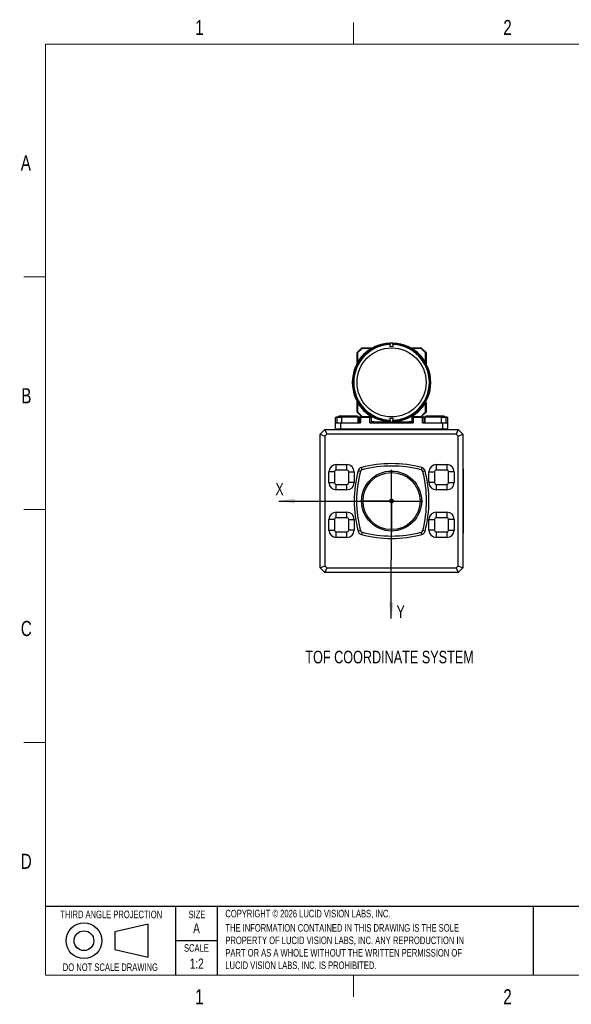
# Paper-space layout 'Sheet2' of a CAD drawing. Header units: millimetres. Extents: x 10 to 549, y 8 to 422.
# Tile 1 of 2: x 10 to 241, y 8 to 422. Entities that reach past the tile are written whole.
import ezdxf

# ---------------------------------------------------------------- set-up
doc = ezdxf.new("R2010")
doc.units = ezdxf.units.MM
doc.layers.add('DIMENSIONS', color=8, linetype='Continuous')
doc.layers.add('FORMAT', color=7, linetype='Continuous')
doc.styles.add('SLDTEXTSTYLE0', font='TXT', dxfattribs={"width": 0.75})

# ---------------------------------------------------------------- blocks, each defined once
blk = doc.blocks.new('SW_NOTE_0_7')
at = {"layer": 'FORMAT', "color": 0, "ltscale": 2, "char_height": 3.175, "attachment_point": 1, "style": 'SLDTEXTSTYLE0'}
for s, insert in [('THE INFORMATION CONTAINED IN THIS DRAWING IS THE SOLE', (0, 4.09)), ('PROPERTY OF LUCID VISION LABS, INC. ANY REPRODUCTION IN', (0, -1.14)), ('PART OR AS A WHOLE WITHOUT THE WRITTEN PERMISSION OF', (0, -6.37)), ('LUCID VISION LABS, INC. IS PROHIBITED.', (0, -11.61))]:
    blk.add_mtext(s, dxfattribs=dict(at, insert=insert))
blk = doc.blocks.new('_Dot')
at = {"color": 0, "linetype": 'ByBlock', "lineweight": -2}
blk.add_line((-0.5, 0), (-1, 0), dxfattribs=at)
at = {"color": 0, "linetype": 'ByBlock', "const_width": 0.5}
blk.add_lwpolyline([(-0.25, 0, 1), (0.25, 0, 1)], format="xyb", close=True, dxfattribs=at)
blk = doc.blocks.new('SW_CENTERMARKSYMBOL_8')
at = {"layer": 'DIMENSIONS', "color": 0, "ltscale": 2}
for p, q in [((0, 1), (0, 13.1)), ((-1, 0), (-13.1, 0)), ((0, 0), (-0.5, 0)), ((0, 0), (0, 0.5)), ((0, 0), (0, -0.5)), ((0, 0), (0.5, 0)), ((1, 0), (13.1, 0)), ((0, -1), (0, -13.1))]:
    blk.add_line(p, q, dxfattribs=at)

psp = doc.layouts.new('Sheet2')

# ---------------------------------------------------------------- linework, layer by layer
at = {"color": 7, "linetype": 'Continuous', "lineweight": 25, "ltscale": 2}
for p, q in [((165.26, 285.82), (165.26, 285.62)), ((165.26, 285.62), (165.26, 285.21)), ((166.46, 285.62), (166.46, 285.82)), ((166.46, 285.21), (166.46, 285.62)), ((151.36, 281.83), (153.36, 283.83)), ((151.56, 281.75), (151.36, 281.83)), ((151.36, 277.81), (151.36, 281.83)), ((153.45, 283.63), (151.56, 281.75)), ((151.56, 281.75), (151.56, 277.81)), ((153.45, 283.63), (153.36, 283.83)), ((153.36, 283.83), (157.39, 283.83)), ((157.39, 283.63), (153.45, 283.63)), ((157.39, 283.63), (157.39, 283.83)), ((165.26, 284.34), (165.26, 285.21)), ((166.46, 285.21), (166.46, 284.34)), ((174.34, 283.63), (174.34, 283.83)), ((174.34, 283.83), (178.36, 283.83)), ((178.28, 283.63), (174.34, 283.63)), ((178.28, 283.63), (178.36, 283.83)), ((180.16, 281.75), (178.28, 283.63)), ((178.36, 283.83), (180.36, 281.83)), ((180.16, 281.75), (180.36, 281.83)), ((180.16, 277.81), (180.16, 281.75)), ((180.36, 281.83), (180.36, 277.81)), ((151.56, 277.81), (151.36, 277.81)), ((180.16, 277.81), (180.36, 277.81)), ((151.56, 260.85), (151.36, 260.85)), ((151.36, 256.83), (151.36, 260.85)), ((151.56, 260.85), (151.56, 256.91)), ((180.16, 256.91), (180.16, 260.85)), ((180.36, 260.85), (180.36, 256.83)), ((151.56, 256.91), (151.36, 256.83)), ((153.36, 254.83), (151.36, 256.83)), ((151.56, 256.91), (153.45, 255.03)), ((178.28, 255.03), (180.16, 256.91)), ((180.36, 256.83), (178.36, 254.83)), ((180.36, 256.83), (180.16, 256.91)), ((142.36, 254.53), (142.66, 254.83)), ((142.86, 254.53), (142.36, 254.53)), ((142.36, 252.33), (142.36, 254.53)), ((142.36, 252.33), (144.36, 252.33)), ((142.36, 249.83), (142.36, 252.33)), ((142.66, 254.83), (142.99, 254.83)), ((142.86, 254.53), (142.99, 254.83)), ((142.86, 254.53), (142.86, 252.33)), ((144.86, 254.53), (142.86, 254.53)), ((142.99, 254.83), (144.91, 254.83)), ((143.71, 255.13), (143.41, 254.83)), ((145.21, 255.13), (143.71, 255.13)), ((144.36, 252.33), (144.36, 249.83)), ((144.36, 252.33), (152.86, 252.33)), ((145.21, 255.13), (144.86, 254.78)), ((144.86, 254.78), (144.86, 252.33)), ((149.02, 254.78), (144.86, 254.78)), ((148.96, 255.13), (145.21, 255.13)), ((151.51, 255.13), (148.96, 255.13)), ((151.86, 254.78), (149.02, 254.78)), ((151.86, 254.78), (151.51, 255.13)), ((151.81, 254.83), (152.66, 254.83)), ((151.86, 252.33), (151.86, 254.78)), ((152.36, 254.53), (151.86, 254.53)), ((152.36, 254.53), (152.66, 254.83)), ((152.36, 252.33), (152.36, 254.53)), ((152.86, 254.53), (152.36, 254.53)), ((152.66, 254.83), (152.99, 254.83)), ((152.86, 254.53), (152.99, 254.83)), ((152.86, 254.53), (152.86, 252.33)), ((156.76, 254.53), (152.86, 254.53)), ((152.99, 254.83), (156.64, 254.83)), ((153.45, 255.03), (153.36, 254.83)), ((153.45, 255.03), (157.39, 255.03)), ((156.76, 254.53), (156.64, 254.83)), ((156.64, 254.83), (156.96, 254.83)), ((156.76, 252.33), (156.76, 254.53)), ((157.26, 254.53), (156.76, 254.53)), ((156.76, 252.33), (174.96, 252.33)), ((157.39, 254.83), (156.96, 254.83)), ((157.26, 254.53), (156.96, 254.83)), ((157.06, 254.73), (157.36, 254.73)), ((157.24, 254.56), (157.24, 254.73)), ((158.61, 252.83), (157.24, 252.83)), ((157.26, 254.53), (157.26, 252.33)), ((157.36, 254.73), (157.36, 254.83)), ((157.39, 255.03), (157.39, 254.83)), ((158.61, 252.33), (158.61, 252.83)), ((158.61, 252.83), (173.11, 252.83)), ((165.26, 253.46), (165.26, 254.32)), ((165.26, 253.46), (165.26, 253.04)), ((165.26, 253.04), (165.26, 252.84)), ((166.46, 254.32), (166.46, 253.46)), ((166.46, 253.04), (166.46, 253.46)), ((166.46, 252.84), (166.46, 253.04)), ((173.11, 252.83), (173.11, 252.33)), ((174.46, 252.83), (173.11, 252.83)), ((174.34, 254.83), (174.34, 255.03)), ((174.34, 255.03), (178.28, 255.03)), ((174.76, 254.83), (174.34, 254.83)), ((174.36, 254.83), (174.36, 254.73)), ((174.36, 254.73), (174.66, 254.73)), ((174.76, 254.83), (174.46, 254.53)), ((174.96, 254.53), (174.46, 254.53)), ((174.46, 252.33), (174.46, 254.53)), ((174.49, 254.73), (174.49, 254.56)), ((174.76, 254.83), (175.09, 254.83)), ((175.09, 254.83), (174.96, 254.53)), ((178.86, 254.53), (174.96, 254.53)), ((174.96, 254.53), (174.96, 252.33)), ((175.09, 254.83), (178.74, 254.83)), ((178.36, 254.83), (178.28, 255.03)), ((178.74, 254.83), (179.06, 254.83)), ((178.74, 254.83), (178.86, 254.53)), ((179.36, 254.53), (178.86, 254.53)), ((178.86, 252.33), (178.86, 254.53)), ((178.86, 252.33), (187.36, 252.33)), ((179.36, 254.53), (179.06, 254.83)), ((179.06, 254.83), (179.91, 254.83)), ((179.36, 254.53), (179.36, 252.33)), ((179.86, 254.53), (179.36, 254.53)), ((180.21, 255.13), (179.86, 254.78)), ((179.86, 254.78), (179.86, 252.33)), ((186.4, 254.78), (179.86, 254.78)), ((186.1, 255.13), (180.21, 255.13)), ((186.51, 255.13), (186.1, 255.13)), ((186.86, 254.78), (186.4, 254.78)), ((186.86, 254.78), (186.51, 255.13)), ((188.01, 255.13), (186.51, 255.13)), ((186.81, 254.83), (188.74, 254.83)), ((186.86, 252.33), (186.86, 254.78)), ((188.86, 254.53), (186.86, 254.53)), ((187.36, 249.83), (187.36, 252.33)), ((187.36, 252.33), (189.36, 252.33)), ((188.31, 254.83), (188.01, 255.13)), ((188.86, 254.53), (188.74, 254.83)), ((188.74, 254.83), (189.06, 254.83)), ((188.86, 252.33), (188.86, 254.53)), ((189.36, 254.53), (188.86, 254.53)), ((189.36, 254.53), (189.06, 254.83)), ((189.36, 254.53), (189.36, 252.33)), ((189.36, 252.33), (189.36, 249.83)), ((135.86, 247.53), (137.86, 249.53)), ((137.86, 249.53), (138.69, 247.53)), ((137.86, 249.53), (193.86, 249.53)), ((142.36, 249.83), (144.36, 249.83)), ((142.66, 249.53), (142.36, 249.83)), ((144.36, 249.83), (187.36, 249.83)), ((144.49, 249.53), (144.36, 249.83)), ((187.24, 249.53), (187.36, 249.83)), ((187.36, 249.83), (189.36, 249.83)), ((189.06, 249.53), (189.36, 249.83)), ((193.86, 249.53), (193.04, 247.53)), ((193.86, 249.53), (195.86, 247.53)), ((135.86, 247.53), (137.86, 246.7)), ((135.86, 191.53), (135.86, 247.53)), ((138.69, 247.53), (137.86, 246.7)), ((137.86, 246.7), (137.86, 192.36)), ((193.04, 247.53), (138.69, 247.53)), ((193.86, 246.7), (193.04, 247.53)), ((193.86, 246.7), (195.86, 247.53)), ((193.86, 192.36), (193.86, 246.7)), ((195.86, 247.53), (195.86, 191.53)), ((139.56, 227.28), (139.56, 231.78)), ((141.86, 231.78), (139.56, 231.78)), ((141.86, 231.78), (141.86, 227.28)), ((142.61, 232.53), (142.61, 234.83)), ((142.61, 234.83), (147.11, 234.83)), ((147.11, 232.53), (142.61, 232.53)), ((147.11, 232.53), (147.11, 234.83)), ((147.86, 227.28), (147.86, 231.78)), ((147.86, 231.78), (150.16, 231.78)), ((150.16, 231.78), (150.16, 227.28)), ((152.74, 231.94), (151.77, 232.19)), ((153.46, 232.66), (153.21, 233.63)), ((178.52, 233.63), (178.27, 232.66)), ((179.96, 232.19), (178.99, 231.94)), ((181.56, 227.28), (181.56, 231.78)), ((181.56, 231.78), (183.86, 231.78)), ((183.86, 231.78), (183.86, 227.28)), ((184.61, 234.83), (189.11, 234.83)), ((184.61, 234.83), (184.61, 232.53)), ((189.11, 232.53), (184.61, 232.53)), ((189.11, 234.83), (189.11, 232.53)), ((189.86, 227.28), (189.86, 231.78)), ((192.16, 231.78), (189.86, 231.78)), ((192.16, 231.78), (192.16, 227.28)), ((195.96, 233.03), (195.86, 233.03)), ((195.96, 232.03), (195.86, 232.03)), ((195.96, 233.03), (195.96, 232.03)), ((195.96, 232.03), (195.96, 207.03)), ((139.56, 227.28), (141.86, 227.28)), ((142.61, 224.23), (142.61, 226.53)), ((142.61, 226.53), (147.11, 226.53)), ((147.11, 224.23), (142.61, 224.23)), ((147.11, 224.23), (147.11, 226.53)), ((150.16, 227.28), (147.86, 227.28)), ((183.86, 227.28), (181.56, 227.28)), ((184.61, 226.53), (184.61, 224.23)), ((184.61, 226.53), (189.11, 226.53)), ((189.11, 224.23), (184.61, 224.23)), ((189.11, 226.53), (189.11, 224.23)), ((189.86, 227.28), (192.16, 227.28)), ((141.86, 211.78), (139.56, 211.78)), ((139.56, 207.28), (139.56, 211.78)), ((141.86, 211.78), (141.86, 207.28)), ((142.61, 212.53), (142.61, 214.83)), ((142.61, 214.83), (147.11, 214.83)), ((147.11, 212.53), (142.61, 212.53)), ((147.11, 212.53), (147.11, 214.83)), ((147.86, 207.28), (147.86, 211.78)), ((147.86, 211.78), (150.16, 211.78)), ((150.16, 211.78), (150.16, 207.28)), ((181.56, 207.28), (181.56, 211.78)), ((181.56, 211.78), (183.86, 211.78)), ((183.86, 211.78), (183.86, 207.28)), ((184.61, 214.83), (184.61, 212.53)), ((184.61, 214.83), (189.11, 214.83)), ((189.11, 212.53), (184.61, 212.53)), ((189.11, 214.83), (189.11, 212.53)), ((192.16, 211.78), (189.86, 211.78)), ((189.86, 207.28), (189.86, 211.78)), ((192.16, 211.78), (192.16, 207.28)), ((139.56, 207.28), (141.86, 207.28)), ((150.16, 207.28), (147.86, 207.28)), ((152.74, 207.12), (151.77, 206.87)), ((179.96, 206.87), (178.99, 207.12)), ((183.86, 207.28), (181.56, 207.28)), ((189.86, 207.28), (192.16, 207.28)), ((195.96, 207.03), (195.86, 207.03)), ((195.96, 207.03), (195.96, 206.03)), ((142.61, 204.23), (142.61, 206.53)), ((142.61, 206.53), (147.11, 206.53)), ((147.11, 204.23), (142.61, 204.23)), ((147.11, 204.23), (147.11, 206.53)), ((153.46, 206.41), (153.21, 205.44)), ((178.52, 205.44), (178.27, 206.41)), ((184.61, 206.53), (189.11, 206.53)), ((184.61, 206.53), (184.61, 204.23)), ((189.11, 204.23), (184.61, 204.23)), ((189.11, 206.53), (189.11, 204.23)), ((195.96, 206.03), (195.86, 206.03)), ((135.86, 191.53), (137.86, 192.36)), ((137.86, 189.53), (135.86, 191.53)), ((137.86, 192.36), (138.69, 191.53)), ((138.69, 191.53), (137.86, 189.53)), ((138.69, 191.53), (193.04, 191.53)), ((193.04, 191.53), (193.86, 192.36)), ((193.04, 191.53), (193.86, 189.53)), ((193.86, 192.36), (195.86, 191.53)), ((195.86, 191.53), (193.86, 189.53)), ((193.86, 189.53), (137.86, 189.53))]:
    psp.add_line(p, q, dxfattribs=at)
at = {"color": 7, "linetype": 'Continuous', "lineweight": 25, "ltscale": 4}
for centre, radius in [((165.86, 269.33), 14.5), ((165.86, 219.53), 12.6), ((165.86, 219.53), 12)]:
    psp.add_circle(centre, radius, dxfattribs=at)
for centre, radius, start, end in [((165.86, 269.33), 16.5, 92.0839, 267.9161), ((165.86, 269.33), 16.3, 92.1095, 267.8905), ((165.86, 269.33), 16.5, 87.9161, 92.0839), ((165.86, 269.33), 16.5, 272.0839, 87.9161), ((165.86, 269.33), 16.3, 272.1095, 87.8905), ((165.86, 269.33), 15.89, 92.1646, 267.8354), ((165.86, 269.33), 16.63, 120.6665, 149.3335), ((165.86, 269.33), 15.02, 87.7106, 92.2894), ((165.86, 269.33), 15.89, 272.1646, 87.8354), ((165.86, 269.33), 16.63, 30.6665, 59.3335), ((165.86, 269.33), 16.62, 210.6665, 239.3335), ((165.86, 269.33), 16.62, 300.6665, 329.3335), ((165.86, 269.33), 15.02, 267.7106, 272.2894), ((165.86, 269.33), 16.5, 267.9161, 272.0839), ((142.61, 231.78), 3.05, 90, 180), ((142.61, 231.78), 0.75, 90, 180), ((147.11, 231.78), 3.05, 0, 90), ((147.11, 231.78), 0.75, 0, 90), ((200.85, 219.53), 50.69, 165.5404, 194.4596), ((200.85, 219.53), 49.69, 165.5404, 194.4596), ((153.71, 231.69), 2, 104.4596, 165.5404), ((153.71, 231.69), 1, 104.4596, 165.5404), ((165.86, 184.54), 50.69, 75.5404, 104.4596), ((165.86, 184.54), 49.69, 75.5404, 104.4596), ((178.02, 231.69), 1, 14.4596, 75.5404), ((178.02, 231.69), 2, 14.4596, 75.5404), ((130.87, 219.53), 49.69, 345.5404, 14.4596), ((130.87, 219.53), 50.69, 345.5404, 14.4596), ((184.61, 231.78), 3.05, 90, 180), ((184.61, 231.78), 0.75, 90, 180), ((189.11, 231.78), 3.05, 0, 90), ((189.11, 231.78), 0.75, 0, 90), ((142.61, 227.28), 3.05, 180, 270), ((142.61, 227.28), 0.75, 180, 270), ((147.11, 227.28), 3.05, 270, 0), ((147.11, 227.28), 0.75, 270, 0), ((184.61, 227.28), 3.05, 180, 270), ((184.61, 227.28), 0.75, 180, 270), ((189.11, 227.28), 3.05, 270, 0), ((189.11, 227.28), 0.75, 270, 0), ((142.61, 211.78), 3.05, 90, 180), ((142.61, 211.78), 0.75, 90, 180), ((147.11, 211.78), 3.05, 0, 90), ((147.11, 211.78), 0.75, 0, 90), ((184.61, 211.78), 3.05, 90, 180), ((184.61, 211.78), 0.75, 90, 180), ((189.11, 211.78), 3.05, 0, 90), ((189.11, 211.78), 0.75, 0, 90), ((142.61, 207.28), 3.05, 180, 270), ((142.61, 207.28), 0.75, 180, 270), ((147.11, 207.28), 3.05, 270, 0), ((147.11, 207.28), 0.75, 270, 0), ((153.71, 207.37), 2, 194.4596, 255.5404), ((153.71, 207.37), 1, 194.4596, 255.5404), ((178.02, 207.37), 1, 284.4596, 345.5404), ((178.02, 207.37), 2, 284.4596, 345.5404), ((184.61, 207.28), 3.05, 180, 270), ((184.61, 207.28), 0.75, 180, 270), ((189.11, 207.28), 3.05, 270, 0), ((189.11, 207.28), 0.75, 270, 0), ((165.86, 254.52), 50.69, 255.5404, 284.4596), ((165.86, 254.52), 49.69, 255.5404, 284.4596)]:
    psp.add_arc(centre, radius, start, end, dxfattribs=at)
at = {"color": 7, "linetype": 'Continuous', "lineweight": 25, "ltscale": 2}
for points, knots in [([(157.39, 283.83), (157.47, 283.83), (157.67, 283.83), (157.9, 283.83), (158.05, 283.83), (158.09, 283.83), (158.1, 283.83)], [0, 0, 0, 0, 0.3311218, 0.7868341, 0.9487335, 1, 1, 1, 1]), ([(158.07, 283.8), (158.06, 283.8), (158.02, 283.79), (157.88, 283.75), (157.65, 283.7), (157.48, 283.65), (157.39, 283.63)], [0, 0, 0, 0, 0.03246, 0.241373, 0.616436, 1, 1, 1, 1]), ([(174.34, 283.63), (174.21, 283.66), (174.02, 283.71), (173.82, 283.76), (173.72, 283.79), (173.67, 283.8), (173.64, 283.8), (173.63, 283.81), (173.63, 283.81), (173.62, 283.81)], [0, 0, 0, 0, 0.502588, 0.731352, 0.816247, 0.906734, 0.942881, 0.979413, 1, 1, 1, 1]), ([(173.63, 283.83), (173.65, 283.83), (173.73, 283.83), (173.97, 283.83), (174.2, 283.83), (174.34, 283.83)], [0, 0, 0, 0, 0.095372, 0.434591, 1, 1, 1, 1]), ([(151.36, 277.1), (151.36, 277.12), (151.36, 277.2), (151.36, 277.44), (151.36, 277.67), (151.36, 277.81)], [0, 0, 0, 0, 0.095372, 0.434591, 1, 1, 1, 1]), ([(180.36, 277.81), (180.36, 277.73), (180.36, 277.53), (180.36, 277.3), (180.36, 277.14), (180.36, 277.11), (180.36, 277.1)], [0, 0, 0, 0, 0.331122, 0.786834, 0.948734, 1, 1, 1, 1]), ([(151.36, 260.85), (151.36, 260.94), (151.36, 261.14), (151.36, 261.37), (151.36, 261.52), (151.36, 261.56), (151.36, 261.57)], [0, 0, 0, 0, 0.3311218, 0.7868341, 0.9487335, 1, 1, 1, 1]), ([(151.4, 261.54), (151.4, 261.53), (151.41, 261.49), (151.44, 261.34), (151.5, 261.12), (151.54, 260.94), (151.56, 260.85)], [0, 0, 0, 0, 0.03246, 0.241373, 0.616436, 1, 1, 1, 1]), ([(157.39, 255.03), (157.52, 255), (157.7, 254.95), (157.91, 254.9), (158.01, 254.88), (158.06, 254.87), (158.09, 254.86), (158.1, 254.86), (158.1, 254.86), (158.1, 254.86)], [0, 0, 0, 0, 0.502588, 0.731352, 0.816247, 0.906734, 0.942881, 0.979413, 1, 1, 1, 1]), ([(158.08, 254.83), (158.07, 254.83), (158, 254.83), (157.75, 254.83), (157.53, 254.83), (157.39, 254.83)], [0, 0, 0, 0, 0.072847, 0.420512, 1, 1, 1, 1]), ([(174.34, 254.83), (174.26, 254.83), (174.06, 254.83), (173.83, 254.83), (173.67, 254.83), (173.64, 254.83), (173.63, 254.83)], [0, 0, 0, 0, 0.331122, 0.786834, 0.948734, 1, 1, 1, 1]), ([(173.66, 254.86), (173.67, 254.87), (173.71, 254.88), (173.85, 254.91), (174.07, 254.96), (174.25, 255.01), (174.34, 255.03)], [0, 0, 0, 0, 0.03246, 0.241373, 0.616436, 1, 1, 1, 1])]:
    psp.add_open_spline(points, degree=3, knots=knots, dxfattribs=at)
at = {"layer": 'DIMENSIONS', "ltscale": 2}
for p, q in [((118.46, 219.53), (165.87, 219.53)), ((165.72, 170.24), (165.86, 219.54))]:
    psp.add_line(p, q, dxfattribs=at)
for points in [[(118.46, 219.53), (125.07, 218.52), (125.07, 220.55)], [(165.72, 170.24), (166.75, 176.84), (164.72, 176.85)]]:
    psp.add_solid(points, dxfattribs=at)
at = {"layer": 'FORMAT', "color": 7, "linetype": 'Continuous', "lineweight": 18, "ltscale": 2}
for p, q in [((149.9, 411.4), (149.9, 420.45)), ((20.4, 20.4), (20.4, 411.4)), ((20.4, 411.4), (538.4, 411.4)), ((20.4, 313.65), (11.35, 313.65)), ((11.35, 215.9), (20.4, 215.9)), ((20.4, 118.15), (11.35, 118.15)), ((538.4, 20.4), (20.4, 20.4)), ((149.9, 20.4), (149.9, 11.35))]:
    psp.add_line(p, q, dxfattribs=at)
at = {"layer": 'FORMAT', "ltscale": 2}
for p, q in [((20.4, 49.43), (538.4, 49.43)), ((75, 49.43), (75, 20.4)), ((92.51, 49.43), (92.51, 20.4)), ((225.44, 49.43), (225.44, 20.4)), ((63.53, 41.85), (49.55, 38.58)), ((63.53, 27.94), (63.53, 41.85)), ((49.55, 38.58), (49.55, 31.21)), ((75, 34.91), (92.51, 34.91)), ((49.55, 31.21), (63.53, 27.94))]:
    psp.add_line(p, q, dxfattribs=at)
for radius in [7.5, 4.14]:
    psp.add_circle((36.56, 34.89), radius, dxfattribs=at)

# ---------------------------------------------------------------- block references
at = {"layer": 'DIMENSIONS', "ltscale": 2}
psp.add_blockref('SW_CENTERMARKSYMBOL_8', (165.86, 219.53), dxfattribs=at)
at = {"layer": 'DIMENSIONS', "ltscale": 2, "xscale": 2.032, "yscale": 2.032}
psp.add_blockref('_Dot', (165.87, 219.53, 38.44), dxfattribs=at)
at = {"layer": 'DIMENSIONS', "ltscale": 2, "xscale": 2.032, "yscale": 2.032, "rotation": 89.83246060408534}
psp.add_blockref('_Dot', (165.86, 219.54, 38.44), dxfattribs=at)
at = {"layer": 'FORMAT', "ltscale": 2}
psp.add_blockref('SW_NOTE_0_7', (96, 37.77), dxfattribs=at)

# ---------------------------------------------------------------- texts
at = {"color": 7, "linetype": 'Continuous', "lineweight": 0, "ltscale": 2, "insert": (165.02, 156.65), "char_height": 5.2917, "attachment_point": 2, "style": 'SLDTEXTSTYLE0'}
psp.add_mtext('TOF COORDINATE SYSTEM', dxfattribs=at)
at = {"layer": 'DIMENSIONS', "ltscale": 2, "char_height": 5.29, "attachment_point": 1, "style": 'SLDTEXTSTYLE0'}
for s, insert in [('X', (117.03, 227.15)), ('Y', (167.92, 175.75))]:
    psp.add_mtext(s, dxfattribs=dict(at, insert=insert))
at = {"layer": 'FORMAT', "ltscale": 2, "style": 'SLDTEXTSTYLE0'}
for s, insert, char_height, attachment_point in [('1', (85.09, 421.53), 6.35, 2), ('2', (214.59, 421.53), 6.35, 2), ('A', (12.14, 364.66), 6.35, 2), ('B', (12.35, 266.91), 6.35, 2), ('C', (12.33, 169.16), 6.35, 2), ('D', (12.32, 71.41), 6.35, 2), ('SIZE', (84.06, 47.51), 3.175, 2), ('COPYRIGHT © 2026 LUCID VISION LABS, INC.', (96, 47.86), 3.175, 1), ('A', (83.88, 42.22), 4.23, 2), ('SCALE', (83.83, 33.43), 3.175, 2), ('DO NOT SCALE DRAWING', (47.67, 25.35), 3.175, 2), ('1:2', (83.98, 27.4), 4.233, 2), ('1', (85.09, 14.53), 6.35, 2), ('2', (214.59, 14.53), 6.35, 2)]:
    psp.add_mtext(s, dxfattribs=dict(at, insert=insert, char_height=char_height, attachment_point=attachment_point))
at = {"layer": 'FORMAT', "color": 7, "ltscale": 2, "insert": (48.01, 47.51), "char_height": 3.175, "attachment_point": 2, "style": 'SLDTEXTSTYLE0'}
psp.add_mtext('THIRD ANGLE PROJECTION', dxfattribs=at)

doc.saveas('drawing.dxf')
